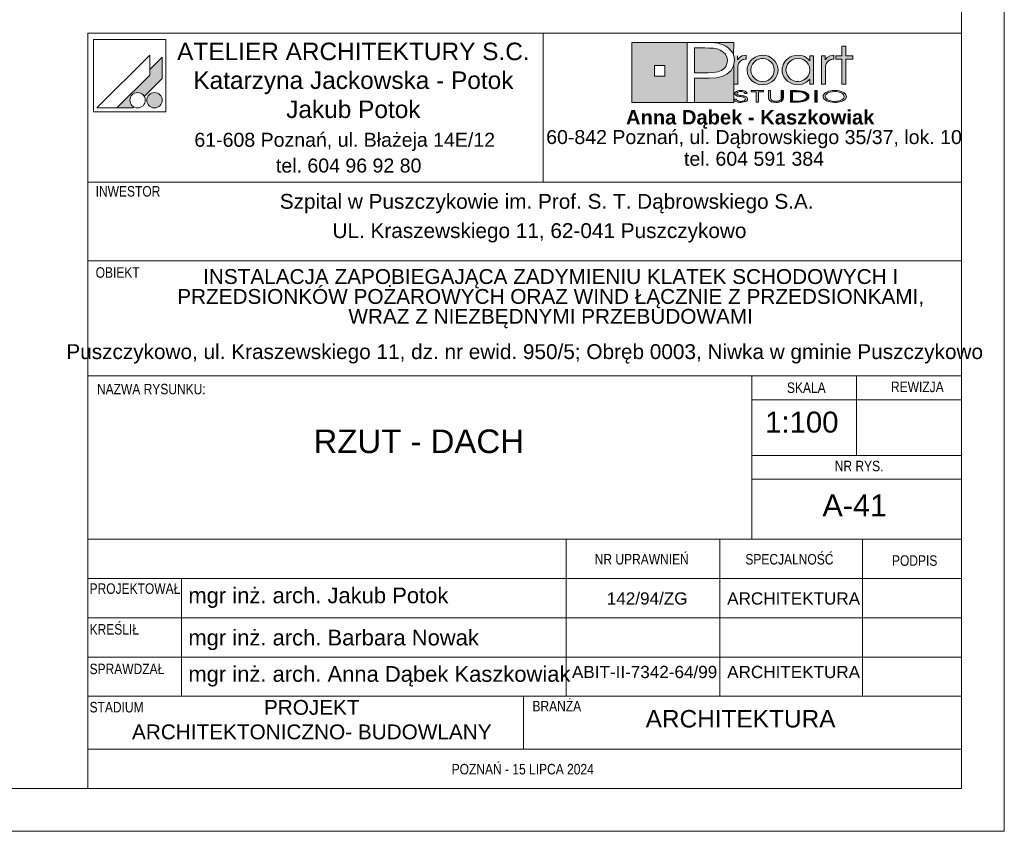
# Paper-space layout 'A-41 RZUT - DACH' of a CAD drawing. Header units: millimetres. Extents: x 0 to 594, y 0 to 450.
# Tile 10 of 15: x 481 to 594, y 0 to 93. Entities that reach past the tile are written whole.
import ezdxf

# ---------------------------------------------------------------- set-up
doc = ezdxf.new("R2010")
doc.units = ezdxf.units.MM
doc.header["$MEASUREMENT"] = 0
for name, color, linetype, lineweight, true_color in [('0_Nr_pióra__249', 7, 'Continuous', 5, 0x191919), ('A_Arkusz_Nr_pióra__19', 7, 'Continuous', 5, 0x191919), ('A_Arkusz_Nr_pióra__255', 7, 'Continuous', 15, 0x242424)]:
    doc.layers.add(name, color=color, linetype=linetype, lineweight=lineweight, true_color=true_color)
doc.styles.add('STYL_AUTOMATYCZNY_1', font='arial.ttf')
doc.styles.add('STYL_AUTOMATYCZNY_2', font='ARIALN.TTF')
doc.styles.add('STYL_AUTOMATYCZNY_3', font='arial.ttf')

psp = doc.layouts.new('A-41 RZUT - DACH')

# ---------------------------------------------------------------- hatches: boundary and pattern name
at = {"layer": 'A_Arkusz_Nr_pióra__19', "linetype": 'Continuous', "lineweight": 0, "true_color": 0x131313}
h = psp.add_hatch(color=250, dxfattribs=at)
h.paths.add_polyline_path([(551.36, 90.34), (557.71, 90.34), (557.71, 83.46), (551.36, 83.46)])
h.paths.add_polyline_path([(553.96, 87.69), (555.15, 87.69), (555.15, 86.49), (553.96, 86.49)], flags=0)
for points in [[(563.03, 90.34), (563.02, 88.83), (562.99, 88.95), (562.83, 89.25), (562.63, 89.52), (562.39, 89.75), (562.11, 89.94), (561.83, 90.07), (561.54, 90.17), (561.23, 90.25), (560.87, 90.3), (560.07, 90.33), (560.02, 90.34)], [(560.17, 89.71), (559.71, 89.72), (558.53, 89.72), (558.53, 86.86), (560.06, 86.86), (560.69, 86.89), (561.19, 86.98), (561.59, 87.13), (561.79, 87.26), (561.96, 87.42), (562.11, 87.61), (562.21, 87.83), (562.28, 88.05), (562.3, 88.28), (562.24, 88.67), (562.07, 89), (561.78, 89.3), (561.48, 89.48), (561.12, 89.62), (560.71, 89.69), (560.5, 89.71)], [(558.53, 83.46), (563.03, 83.46), (563.03, 87.7), (562.73, 87.14), (562.24, 86.71), (561.69, 86.45), (561.02, 86.29), (560.24, 86.24), (558.53, 86.24)]]:
    psp.add_hatch(color=250, dxfattribs=at).paths.add_polyline_path(points)
at = {"layer": 'A_Arkusz_Nr_pióra__19', "linetype": 'Continuous', "lineweight": 5, "true_color": 0x191919}
for points in [[(575.85, 85.58), (575.41, 85.58), (575.41, 88.44), (574.7, 88.44), (574.7, 88.81), (575.41, 88.81), (575.41, 89.94), (575.85, 89.94), (575.85, 88.81), (576.66, 88.81), (576.66, 88.44), (575.85, 88.44)], [(497.6, 88.67), (496.2, 87.26), (496.2, 86.61), (492.43, 82.85), (494.24, 82.85), (494.35, 82.96), (494.22, 83.05), (494.11, 83.16), (494.02, 83.29), (493.96, 83.43), (493.92, 83.58), (493.91, 83.73), (493.92, 83.88), (493.96, 84.03), (494.02, 84.17), (494.11, 84.3), (494.22, 84.4), (494.35, 84.49), (494.49, 84.56), (494.64, 84.6), (494.79, 84.61), (494.94, 84.6), (495.09, 84.56), (495.23, 84.49), (495.36, 84.4), (495.46, 84.3), (495.56, 84.16), (497.6, 86.21), (497.6, 86.51)], [(497.6, 86.21), (497.6, 88.67), (496.2, 87.26), (496.2, 86.61), (492.43, 82.85), (494.24, 82.85), (494.35, 82.96, -1.314777), (495.56, 84.16)], [(563.46, 88.83), (563.02, 88.83), (563.02, 85.58), (563.48, 85.58), (563.49, 87.54, -0.145311), (563.61, 87.99, -0.140329), (564.1, 88.38), (564.45, 88.45), (564.45, 88.88), (564.01, 88.81), (563.68, 88.63), (563.46, 88.34)], [(564.56, 87.22), (564.58, 87.43), (564.63, 87.65), (564.71, 87.86), (564.82, 88.06), (564.95, 88.25), (565.11, 88.41), (565.48, 88.67), (565.88, 88.83), (566.33, 88.89), (566.35, 88.89), (566.33, 88.52), (566.17, 88.5), (566, 88.47), (565.83, 88.41), (565.67, 88.34), (565.53, 88.24), (565.39, 88.13), (565.17, 87.86), (565.04, 87.55), (565, 87.2), (565.04, 86.84), (565.18, 86.52), (565.4, 86.24), (565.68, 86.04), (565.99, 85.91), (566.17, 85.89), (566.15, 85.52), (565.88, 85.55), (565.47, 85.71), (565.11, 85.97), (564.8, 86.33), (564.62, 86.75)], [(566.33, 88.52), (566.68, 88.47), (567, 88.33), (567.29, 88.11), (567.5, 87.85), (567.62, 87.55), (567.67, 87.21), (567.64, 86.96), (568.05, 86.8), (568.07, 86.87), (568.1, 87.2), (568.08, 87.43), (568.03, 87.67), (567.93, 87.91), (567.77, 88.17), (567.56, 88.4), (567.3, 88.6), (567, 88.76), (566.68, 88.85), (566.35, 88.89)], [(574.14, 88.38), (574.05, 88.34), (573.97, 88.29), (573.87, 88.23), (573.76, 88.12), (573.67, 88.01), (573.6, 87.9), (573.56, 87.78), (573.53, 87.63), (573.52, 87.46), (573.52, 85.58), (573.07, 85.58), (573.07, 88.81), (573.5, 88.81), (573.5, 88.34), (573.72, 88.63), (574.05, 88.81), (574.49, 88.88), (574.49, 88.45), (574.36, 88.43), (574.24, 88.41)], [(566.86, 85.58), (566.6, 85.52), (566.33, 85.5), (566.15, 85.52), (566.17, 85.89), (566.34, 85.87), (566.69, 85.91), (567, 86.04), (567.28, 86.26), (567.5, 86.53), (567.62, 86.85), (567.64, 86.96), (568.05, 86.8), (567.97, 86.56), (567.8, 86.26), (567.61, 86.03), (567.38, 85.84), (567.12, 85.68)], [(496.36, 84.53), (497.02, 82.9, -0.39153), (495.92, 83.36, -0.418968)], [(496.36, 84.53), (497.02, 82.9, 0.455663), (497.49, 84.15, 0.390402)], [(564.29, 84.49), (564.55, 84.49), (564.53, 84.59), (564.47, 84.67), (564.35, 84.75), (564.21, 84.81), (564.04, 84.84), (563.85, 84.85), (563.66, 84.84), (563.49, 84.8), (563.34, 84.74), (563.23, 84.67), (563.16, 84.59), (563.14, 84.5), (563.16, 84.4), (563.22, 84.33), (563.32, 84.26), (563.4, 84.22), (563.47, 84.2), (563.53, 84.19), (563.65, 84.16), (563.76, 84.15), (563.88, 84.13), (563.99, 84.11), (564.07, 84.09), (564.15, 84.07), (564.16, 84.22), (564.04, 84.24), (563.88, 84.26), (563.69, 84.3), (563.6, 84.32), (563.52, 84.35), (563.45, 84.39), (563.41, 84.44), (563.4, 84.5), (563.42, 84.57), (563.46, 84.62), (563.54, 84.67), (563.62, 84.7), (563.72, 84.73), (563.81, 84.73), (563.9, 84.73), (563.99, 84.72), (564.07, 84.7), (564.15, 84.67), (564.22, 84.62), (564.27, 84.56)], [(565.85, 83.5), (565.6, 83.5), (565.6, 84.71), (565.02, 84.71), (565.02, 84.83), (566.43, 84.83), (566.43, 84.71), (565.85, 84.71)], [(568.45, 83.6), (568.36, 83.56), (568.25, 83.52), (568.12, 83.5), (567.99, 83.48), (567.86, 83.48), (567.67, 83.49), (567.5, 83.52), (567.34, 83.56), (567.15, 83.67), (567.03, 83.82), (567, 84), (567, 84.83), (567.25, 84.83), (567.25, 84), (567.26, 83.9), (567.31, 83.81), (567.37, 83.74, 0.154269), (567.86, 83.61, 0.149724), (568.34, 83.73), (568.41, 83.81)], [(568.41, 83.81), (568.45, 83.9), (568.46, 84), (568.46, 84.83), (568.72, 84.83), (568.72, 84), (568.7, 83.86), (568.63, 83.74), (568.53, 83.65), (568.45, 83.6)], [(569.76, 83.62), (570.04, 83.62), (570.04, 83.5), (569.51, 83.5), (569.51, 84.83), (570.04, 84.83), (570.04, 84.71), (569.76, 84.71)], [(570.23, 84.83), (570.55, 84.82), (570.75, 84.79), (570.75, 84.66), (570.59, 84.68), (570.38, 84.7), (570.13, 84.71), (570.04, 84.71), (570.04, 84.83)], [(571.07, 84.72), (571.23, 84.65), (571.36, 84.58), (571.48, 84.49), (571.57, 84.38), (571.62, 84.27), (571.64, 84.16), (571.61, 84.02), (571.53, 83.89), (571.39, 83.77), (571.25, 83.68), (571.09, 83.62), (570.92, 83.57), (570.74, 83.53), (570.74, 83.67), (570.88, 83.7), (571.07, 83.77), (571.22, 83.87), (571.31, 83.96), (571.37, 84.06), (571.39, 84.17), (571.37, 84.28), (571.3, 84.38), (571.21, 84.47), (571.08, 84.55), (570.93, 84.61), (570.75, 84.66), (570.75, 84.79), (570.83, 84.78)], [(572.57, 83.5), (572.32, 83.5), (572.32, 84.83), (572.57, 84.83)], [(563.33, 83.87), (563.06, 83.87), (563.08, 83.79), (563.13, 83.71), (563.2, 83.64), (563.28, 83.59), (563.36, 83.56), (563.43, 83.54), (563.48, 83.52), (563.61, 83.49), (563.74, 83.48), (563.82, 83.49), (563.9, 83.48), (564.05, 83.49), (564.24, 83.53), (564.41, 83.6), (564.52, 83.68), (564.59, 83.77), (564.62, 83.87), (564.61, 83.92), (564.58, 83.98), (564.55, 84.03), (564.49, 84.08), (564.44, 84.12), (564.35, 84.16), (564.3, 84.18), (564.2, 84.21), (564.16, 84.22), (564.15, 84.07), (564.19, 84.05), (564.29, 84), (564.34, 83.93), (564.36, 83.86), (564.35, 83.8), (564.31, 83.74), (564.23, 83.68), (564.17, 83.65), (564.11, 83.64), (564.02, 83.61), (563.94, 83.6), (563.87, 83.6), (563.8, 83.6), (563.71, 83.61), (563.63, 83.62), (563.56, 83.64), (563.49, 83.67), (563.45, 83.7), (563.39, 83.74), (563.35, 83.8)], [(570.74, 83.53), (570.72, 83.53), (570.5, 83.51), (570.25, 83.5), (570.04, 83.5), (570.04, 83.62), (570.13, 83.62), (570.28, 83.62), (570.45, 83.63), (570.53, 83.63), (570.66, 83.65), (570.74, 83.67)]]:
    psp.add_hatch(color=250, dxfattribs=at).paths.add_polyline_path(points)
h = psp.add_hatch(color=250, dxfattribs=at)
h.paths.add_polyline_path([(571.73, 86.15), (571.36, 85.79), (570.91, 85.57), (570.39, 85.5), (570.06, 85.53), (569.75, 85.61), (569.44, 85.75), (569.18, 85.92), (568.96, 86.14), (568.78, 86.41), (568.66, 86.67), (568.59, 86.93), (568.57, 87.2), (568.58, 87.41), (568.63, 87.61), (568.7, 87.82), (568.79, 88.02), (568.91, 88.19), (569.05, 88.36), (569.24, 88.52), (569.44, 88.65), (569.67, 88.76), (569.91, 88.83), (570.15, 88.87), (570.4, 88.89), (570.67, 88.87), (570.92, 88.81), (571.15, 88.72), (571.37, 88.59), (571.56, 88.43), (571.73, 88.24), (571.73, 88.51), (571.73, 88.81), (572.17, 88.81), (572.17, 87.53), (572.17, 85.58), (571.73, 85.58), (571.73, 85.83)])
h.paths.add_polyline_path([(569.81, 88.38, 0.471077), (569.22, 86.5, 0.494724), (571.4, 86.34, 0.387258), (571.36, 88.1, 0.314042)], flags=0)
h = psp.add_hatch(color=250, dxfattribs=at)
h.paths.add_polyline_path([(574.59, 84.85, 0.130991), (573.56, 84.6, 0.250658), (573.25, 84.17, 0.250617), (573.5, 83.77, 0.141351), (574.59, 83.48, 0.117723), (575.58, 83.7, 0.245905), (575.93, 84.16, 0.237366), (575.68, 84.56, 0.143887)])
h.paths.add_polyline_path([(574.59, 84.73, 0.128597), (573.81, 84.56), (573.72, 84.5), (573.65, 84.45), (573.58, 84.37), (573.54, 84.31), (573.51, 84.24), (573.5, 84.17), (573.53, 84.03), (573.62, 83.91), (573.78, 83.79, 0.126974), (574.59, 83.6, 0.113214), (575.35, 83.76), (575.49, 83.86), (575.58, 83.93), (575.63, 84.01), (575.66, 84.08), (575.67, 84.16), (575.65, 84.26), (575.6, 84.36), (575.52, 84.45), (575.39, 84.55, 0.11716)], flags=0)

# ---------------------------------------------------------------- linework, layer by layer
at = {"layer": '0_Nr_pióra__249', "color": 250, "linetype": 'Continuous', "lineweight": 5, "true_color": 0x191919}
for p, q in [((489.75, 90.68), (489.75, 82.41)), ((498.01, 90.68), (489.75, 90.68)), ((498.01, 90.68), (498.01, 82.41)), ((551.36, 90.34), (563.03, 90.34)), ((551.36, 83.46), (551.36, 90.34)), ((557.71, 83.46), (557.71, 90.34)), ((557.71, 90.34), (559.99, 90.34)), ((559.99, 90.34), (560.46, 90.33)), ((560.46, 90.33), (560.87, 90.3)), ((560.87, 90.3), (561.23, 90.25)), ((561.23, 90.25), (561.54, 90.17)), ((561.54, 90.17), (561.83, 90.07)), ((563.03, 90.34), (563.02, 88.81)), ((558.53, 89.72), (558.53, 86.86)), ((559.71, 89.72), (558.53, 89.72)), ((560.17, 89.71), (559.71, 89.72)), ((560.5, 89.71), (560.17, 89.71)), ((560.71, 89.69), (560.5, 89.71)), ((561.12, 89.62), (560.71, 89.69)), ((561.48, 89.48), (561.12, 89.62)), ((561.79, 89.29), (561.48, 89.48)), ((562.07, 89), (561.79, 89.29)), ((561.83, 90.07), (562.11, 89.94)), ((562.11, 89.94), (562.39, 89.75)), ((562.39, 89.75), (562.63, 89.52)), ((562.63, 89.52), (562.83, 89.25)), ((562.83, 89.25), (562.99, 88.95)), ((575.41, 88.81), (575.41, 89.94)), ((575.41, 89.94), (575.85, 89.94)), ((575.85, 89.94), (575.85, 88.81)), ((496.2, 88.91), (490.13, 82.85)), ((496.2, 88.91), (496.2, 86.61)), ((497.6, 88.67), (496.2, 87.26)), ((497.6, 88.67), (497.6, 86.51)), ((562.24, 88.67), (562.07, 89)), ((562.21, 87.83), (562.28, 88.05)), ((562.3, 88.28), (562.24, 88.67)), ((562.28, 88.05), (562.3, 88.28)), ((562.99, 88.95), (563.08, 88.62)), ((563.12, 88.27), (563.02, 87.66)), ((563.08, 88.62), (563.12, 88.27)), ((563.46, 88.81), (563.46, 88.34)), ((563.46, 88.34), (563.68, 88.63)), ((563.63, 88.01), (563.56, 87.9)), ((563.72, 88.12), (563.63, 88.01)), ((563.68, 88.63), (564.01, 88.81)), ((563.83, 88.23), (563.72, 88.12)), ((563.92, 88.29), (563.83, 88.23)), ((564.01, 88.34), (563.92, 88.29)), ((564.01, 88.81), (564.45, 88.88)), ((564.1, 88.38), (564.01, 88.34)), ((564.2, 88.41), (564.1, 88.38)), ((564.32, 88.43), (564.2, 88.41)), ((564.45, 88.45), (564.32, 88.43)), ((564.45, 88.88), (564.45, 88.45)), ((564.71, 87.86), (564.82, 88.06)), ((564.82, 88.06), (564.95, 88.25)), ((564.95, 88.25), (565.11, 88.41)), ((565.11, 88.41), (565.48, 88.67)), ((565.39, 88.13), (565.17, 87.86)), ((565.53, 88.24), (565.39, 88.13)), ((565.48, 88.67), (565.88, 88.83)), ((565.67, 88.34), (565.53, 88.24)), ((565.83, 88.41), (565.67, 88.34)), ((566, 88.47), (565.83, 88.41)), ((565.88, 88.83), (566.33, 88.89)), ((566.17, 88.5), (566, 88.47)), ((566.34, 88.52), (566.17, 88.5)), ((566.33, 88.89), (566.67, 88.86)), ((566.68, 88.47), (566.34, 88.52)), ((566.67, 88.86), (567, 88.76)), ((567, 88.33), (566.68, 88.47)), ((567, 88.76), (567.3, 88.6)), ((567.29, 88.11), (567, 88.33)), ((567.5, 87.85), (567.29, 88.11)), ((567.3, 88.6), (567.56, 88.4)), ((567.56, 88.4), (567.77, 88.17)), ((567.77, 88.17), (567.94, 87.9)), ((568.7, 87.82), (568.79, 88.02)), ((568.79, 88.02), (568.91, 88.19)), ((568.91, 88.19), (569.05, 88.36)), ((569.05, 88.36), (569.24, 88.52)), ((569.41, 88.12), (569.19, 87.85)), ((569.24, 88.52), (569.44, 88.65)), ((569.71, 88.34), (569.41, 88.12)), ((569.44, 88.65), (569.67, 88.76)), ((569.67, 88.76), (569.91, 88.83)), ((570.03, 88.47), (569.71, 88.34)), ((569.91, 88.83), (570.15, 88.87)), ((570.39, 88.52), (570.03, 88.47)), ((570.15, 88.87), (570.4, 88.89)), ((570.75, 88.47), (570.39, 88.52)), ((570.4, 88.89), (570.67, 88.87)), ((570.67, 88.87), (570.92, 88.81)), ((571.06, 88.34), (570.75, 88.47)), ((570.92, 88.81), (571.15, 88.72)), ((571.34, 88.12), (571.06, 88.34)), ((571.15, 88.72), (571.37, 88.59)), ((571.56, 87.85), (571.34, 88.12)), ((571.37, 88.59), (571.56, 88.43)), ((571.56, 88.43), (571.73, 88.24)), ((571.73, 88.24), (571.73, 88.81)), ((571.73, 88.81), (572.17, 88.81)), ((572.17, 88.81), (572.17, 85.58)), ((573.07, 85.58), (573.07, 88.81)), ((573.07, 88.81), (573.5, 88.81)), ((573.5, 88.81), (573.5, 88.34)), ((573.5, 88.34), (573.72, 88.63)), ((573.67, 88.01), (573.6, 87.9)), ((573.76, 88.12), (573.67, 88.01)), ((573.72, 88.63), (574.05, 88.81)), ((573.87, 88.23), (573.76, 88.12)), ((573.97, 88.29), (573.87, 88.23)), ((574.05, 88.34), (573.97, 88.29)), ((574.05, 88.81), (574.49, 88.88)), ((574.14, 88.38), (574.05, 88.34)), ((574.24, 88.41), (574.14, 88.38)), ((574.36, 88.43), (574.24, 88.41)), ((574.49, 88.45), (574.36, 88.43)), ((574.49, 88.88), (574.49, 88.45)), ((574.7, 88.44), (574.7, 88.81)), ((574.7, 88.81), (575.41, 88.81)), ((575.41, 88.44), (574.7, 88.44)), ((575.41, 85.58), (575.41, 88.44)), ((575.85, 88.81), (576.66, 88.81)), ((576.66, 88.44), (575.85, 88.44)), ((575.85, 88.44), (575.85, 85.58)), ((576.66, 88.81), (576.66, 88.44)), ((553.96, 87.69), (555.15, 87.69)), ((553.96, 87.69), (555.15, 87.69)), ((553.96, 86.49), (553.96, 87.69)), ((555.15, 87.69), (555.15, 86.49)), ((555.15, 87.69), (555.15, 86.49)), ((558.53, 86.86), (560.06, 86.86)), ((560.06, 86.86), (560.69, 86.89)), ((560.69, 86.89), (561.19, 86.98)), ((561.19, 86.98), (561.59, 87.13)), ((561.59, 87.13), (561.79, 87.26)), ((561.79, 87.26), (561.96, 87.42)), ((561.96, 87.42), (562.11, 87.61)), ((562.11, 87.61), (562.21, 87.83)), ((562.73, 87.14), (562.24, 86.71)), ((563.02, 87.66), (562.73, 87.14)), ((563.03, 87.67), (563.03, 83.46)), ((563.49, 87.63), (563.48, 87.46)), ((563.48, 87.46), (563.48, 85.58)), ((563.52, 87.78), (563.49, 87.63)), ((563.56, 87.9), (563.52, 87.78)), ((564.56, 87.22), (564.58, 87.43)), ((564.62, 86.75), (564.56, 87.22)), ((564.58, 87.43), (564.63, 87.65)), ((564.63, 87.65), (564.71, 87.86)), ((565.04, 87.55), (565, 87.2)), ((565, 87.2), (565.04, 86.84)), ((565.17, 87.86), (565.04, 87.55)), ((565.04, 86.84), (565.18, 86.52)), ((567.62, 87.55), (567.5, 87.85)), ((567.5, 86.53), (567.62, 86.85)), ((567.67, 87.21), (567.62, 87.55)), ((567.62, 86.85), (567.67, 87.21)), ((567.94, 87.9), (568.03, 87.67)), ((568.07, 86.87), (567.97, 86.56)), ((568.03, 87.67), (568.08, 87.43)), ((568.1, 87.2), (568.07, 86.87)), ((568.08, 87.43), (568.1, 87.2)), ((568.57, 87.2), (568.58, 87.41)), ((568.59, 86.93), (568.57, 87.2)), ((568.58, 87.41), (568.63, 87.61)), ((568.66, 86.67), (568.59, 86.93)), ((568.63, 87.61), (568.7, 87.82)), ((569.05, 87.55), (569.01, 87.22)), ((569.01, 87.22), (569.05, 86.87)), ((569.19, 87.85), (569.05, 87.55)), ((569.05, 86.87), (569.18, 86.55)), ((571.69, 87.54), (571.56, 87.85)), ((571.56, 86.54), (571.69, 86.85)), ((571.73, 87.19), (571.69, 87.54)), ((571.69, 86.85), (571.73, 87.19)), ((573.53, 87.63), (573.52, 87.46)), ((573.52, 87.46), (573.52, 85.58)), ((573.56, 87.78), (573.53, 87.63)), ((573.6, 87.9), (573.56, 87.78)), ((496.2, 86.61), (492.43, 82.85)), ((497.6, 86.21), (495.56, 84.16)), ((497.6, 86.51), (497.6, 86.21)), ((555.15, 86.49), (553.96, 86.49)), ((558.53, 86.24), (558.53, 83.46)), ((560.19, 86.24), (558.53, 86.24)), ((561, 86.29), (560.19, 86.24)), ((561.69, 86.45), (561, 86.29)), ((562.24, 86.71), (561.69, 86.45)), ((564.8, 86.33), (564.62, 86.75)), ((565.11, 85.97), (564.8, 86.33)), ((565.47, 85.71), (565.11, 85.97)), ((565.18, 86.52), (565.4, 86.24)), ((565.4, 86.24), (565.68, 86.04)), ((565.88, 85.55), (565.47, 85.71)), ((565.68, 86.04), (565.99, 85.91)), ((565.99, 85.91), (566.34, 85.87)), ((566.34, 85.87), (566.69, 85.91)), ((566.69, 85.91), (567, 86.04)), ((567.12, 85.68), (566.86, 85.58)), ((567, 86.04), (567.28, 86.26)), ((567.38, 85.84), (567.12, 85.68)), ((567.28, 86.26), (567.5, 86.53)), ((567.61, 86.03), (567.38, 85.84)), ((567.8, 86.26), (567.61, 86.03)), ((567.97, 86.56), (567.8, 86.26)), ((568.78, 86.41), (568.66, 86.67)), ((568.96, 86.14), (568.78, 86.41)), ((569.18, 85.92), (568.96, 86.14)), ((569.18, 86.55), (569.4, 86.28)), ((569.44, 85.75), (569.18, 85.92)), ((569.4, 86.28), (569.53, 86.16)), ((569.75, 85.61), (569.44, 85.75)), ((569.53, 86.16), (569.68, 86.06)), ((569.68, 86.06), (569.85, 85.98)), ((569.85, 85.98), (570.03, 85.92)), ((570.03, 85.92), (570.21, 85.88)), ((570.21, 85.88), (570.39, 85.87)), ((570.39, 85.87), (570.74, 85.91)), ((570.74, 85.91), (571.06, 86.05)), ((571.36, 85.79), (570.91, 85.57)), ((571.06, 86.05), (571.34, 86.26)), ((571.34, 86.26), (571.56, 86.54)), ((571.73, 86.15), (571.36, 85.79)), ((571.73, 85.58), (571.73, 86.15)), ((563.48, 85.58), (563.02, 85.58)), ((563.14, 84.5), (563.16, 84.59)), ((563.16, 84.59), (563.23, 84.67)), ((563.23, 84.67), (563.34, 84.74)), ((563.34, 84.74), (563.49, 84.8)), ((563.41, 84.56), (563.4, 84.5)), ((563.46, 84.62), (563.41, 84.56)), ((563.54, 84.67), (563.46, 84.62)), ((563.49, 84.8), (563.66, 84.84)), ((563.62, 84.7), (563.54, 84.67)), ((563.72, 84.73), (563.62, 84.7)), ((563.66, 84.84), (563.85, 84.85)), ((563.83, 84.73), (563.72, 84.73)), ((563.95, 84.72), (563.83, 84.73)), ((563.85, 84.85), (564.04, 84.84)), ((564.06, 84.7), (563.95, 84.72)), ((564.04, 84.84), (564.21, 84.81)), ((564.15, 84.67), (564.06, 84.7)), ((564.22, 84.62), (564.15, 84.67)), ((564.21, 84.81), (564.35, 84.75)), ((564.27, 84.56), (564.22, 84.62)), ((564.29, 84.49), (564.27, 84.56)), ((564.35, 84.75), (564.47, 84.67)), ((564.47, 84.67), (564.53, 84.59)), ((564.53, 84.59), (564.55, 84.49)), ((565.02, 84.71), (565.02, 84.83)), ((565.02, 84.83), (566.43, 84.83)), ((565.6, 84.71), (565.02, 84.71)), ((565.6, 83.5), (565.6, 84.71)), ((566.43, 84.71), (565.85, 84.71)), ((565.85, 84.71), (565.85, 83.5)), ((566.33, 85.5), (565.88, 85.55)), ((566.6, 85.52), (566.33, 85.5)), ((566.43, 84.83), (566.43, 84.71)), ((566.86, 85.58), (566.6, 85.52)), ((567, 84.83), (567.25, 84.83)), ((567, 84), (567, 84.83)), ((567.25, 84.83), (567.25, 84)), ((568.46, 84), (568.46, 84.83)), ((568.46, 84.83), (568.72, 84.83)), ((568.72, 84.83), (568.72, 84)), ((569.51, 83.5), (569.51, 84.83)), ((569.51, 84.83), (570.04, 84.83)), ((569.51, 83.5), (569.51, 84.83)), ((569.51, 84.83), (570.23, 84.83)), ((570.06, 85.53), (569.75, 85.61)), ((570.04, 84.71), (569.76, 84.71)), ((569.76, 84.71), (569.76, 83.62)), ((570.13, 84.71), (569.76, 84.71)), ((569.76, 84.71), (569.76, 83.62)), ((570.04, 84.83), (570.04, 84.71)), ((570.39, 85.5), (570.06, 85.53)), ((570.38, 84.7), (570.13, 84.71)), ((570.23, 84.83), (570.55, 84.82)), ((570.59, 84.68), (570.38, 84.7)), ((570.91, 85.57), (570.39, 85.5)), ((570.55, 84.82), (570.83, 84.78)), ((570.77, 84.65), (570.59, 84.68)), ((570.93, 84.61), (570.77, 84.65)), ((570.83, 84.78), (571.07, 84.72)), ((571.07, 84.55), (570.93, 84.61)), ((571.07, 84.72), (571.23, 84.65)), ((571.2, 84.48), (571.07, 84.55)), ((571.23, 84.65), (571.36, 84.58)), ((571.36, 84.58), (571.48, 84.49)), ((572.17, 85.58), (571.73, 85.58)), ((572.32, 83.5), (572.32, 84.83)), ((572.32, 84.83), (572.57, 84.83)), ((572.32, 83.5), (572.32, 84.83)), ((572.32, 84.83), (572.57, 84.83)), ((572.57, 84.83), (572.57, 83.5)), ((572.57, 84.83), (572.57, 83.5)), ((573.52, 85.58), (573.07, 85.58)), ((573.42, 84.5), (573.56, 84.6)), ((573.56, 84.6), (573.73, 84.69)), ((573.81, 84.56), (573.72, 84.5)), ((573.73, 84.69), (573.93, 84.76)), ((574.04, 84.66), (573.81, 84.56)), ((573.93, 84.76), (574.14, 84.81)), ((574.3, 84.71), (574.04, 84.66)), ((574.14, 84.81), (574.35, 84.84)), ((574.59, 84.73), (574.3, 84.71)), ((574.35, 84.84), (574.59, 84.85)), ((574.59, 84.85), (574.85, 84.84)), ((574.76, 84.72), (574.59, 84.73)), ((574.93, 84.7), (574.76, 84.72)), ((574.85, 84.84), (575.1, 84.8)), ((575.09, 84.67), (574.93, 84.7)), ((575.26, 84.61), (575.09, 84.67)), ((575.1, 84.8), (575.34, 84.73)), ((575.4, 84.54), (575.26, 84.61)), ((575.34, 84.73), (575.53, 84.65)), ((575.52, 84.45), (575.4, 84.54)), ((575.85, 85.58), (575.41, 85.58)), ((575.53, 84.65), (575.68, 84.56)), ((575.68, 84.56), (575.8, 84.45)), ((563.03, 83.46), (551.36, 83.46)), ((558.53, 83.46), (557.71, 83.46)), ((563.08, 83.79), (563.06, 83.87)), ((563.06, 83.87), (563.33, 83.87)), ((563.13, 83.71), (563.08, 83.79)), ((563.2, 83.64), (563.13, 83.71)), ((563.16, 84.4), (563.14, 84.5)), ((563.22, 84.33), (563.16, 84.4)), ((563.28, 83.59), (563.2, 83.64)), ((563.32, 84.26), (563.22, 84.33)), ((563.37, 83.55), (563.28, 83.59)), ((563.37, 84.23), (563.32, 84.26)), ((563.33, 83.87), (563.35, 83.8)), ((563.35, 83.8), (563.39, 83.74)), ((563.43, 84.21), (563.37, 84.23)), ((563.48, 83.52), (563.37, 83.55)), ((563.39, 83.74), (563.45, 83.7)), ((563.4, 84.5), (563.41, 84.44)), ((563.41, 84.44), (563.45, 84.39)), ((563.5, 84.19), (563.43, 84.21)), ((563.45, 84.39), (563.52, 84.35)), ((563.45, 83.7), (563.5, 83.67)), ((563.59, 83.5), (563.48, 83.52)), ((563.58, 84.18), (563.5, 84.19)), ((563.5, 83.67), (563.56, 83.64)), ((563.52, 84.35), (563.6, 84.32)), ((563.56, 83.64), (563.63, 83.62)), ((563.68, 84.16), (563.58, 84.18)), ((563.72, 83.48), (563.59, 83.5)), ((563.6, 84.32), (563.73, 84.29)), ((563.63, 83.62), (563.7, 83.61)), ((563.8, 84.14), (563.68, 84.16)), ((563.7, 83.61), (563.77, 83.6)), ((563.84, 83.48), (563.72, 83.48)), ((563.73, 84.29), (563.89, 84.26)), ((563.77, 83.6), (563.85, 83.6)), ((563.96, 84.12), (563.8, 84.14)), ((564.05, 83.49), (563.84, 83.48)), ((563.85, 83.6), (563.92, 83.6)), ((563.89, 84.26), (564.03, 84.24)), ((563.92, 83.6), (563.98, 83.61)), ((564.09, 84.09), (563.96, 84.12)), ((563.98, 83.61), (564.05, 83.62)), ((564.03, 84.24), (564.13, 84.22)), ((564.05, 83.62), (564.12, 83.64)), ((564.24, 83.53), (564.05, 83.49)), ((564.19, 84.05), (564.09, 84.09)), ((564.12, 83.64), (564.18, 83.66)), ((564.13, 84.22), (564.2, 84.21)), ((564.18, 83.66), (564.23, 83.68)), ((564.29, 84), (564.19, 84.05)), ((564.2, 84.21), (564.25, 84.2)), ((564.23, 83.68), (564.3, 83.74)), ((564.41, 83.6), (564.24, 83.53)), ((564.25, 84.2), (564.31, 84.18)), ((564.55, 84.49), (564.29, 84.49)), ((564.34, 83.93), (564.29, 84)), ((564.3, 83.74), (564.35, 83.8)), ((564.31, 84.18), (564.36, 84.16)), ((564.36, 83.86), (564.34, 83.93)), ((564.35, 83.8), (564.36, 83.86)), ((564.36, 84.16), (564.44, 84.12)), ((564.52, 83.68), (564.41, 83.6)), ((564.44, 84.12), (564.5, 84.08)), ((564.5, 84.08), (564.55, 84.03)), ((564.59, 83.77), (564.52, 83.68)), ((564.55, 84.03), (564.59, 83.98)), ((564.59, 83.98), (564.61, 83.92)), ((564.62, 83.87), (564.59, 83.77)), ((564.61, 83.92), (564.62, 83.87)), ((565.85, 83.5), (565.6, 83.5)), ((567.03, 83.82), (567, 84)), ((567.15, 83.67), (567.03, 83.82)), ((567.34, 83.56), (567.15, 83.67)), ((567.25, 84), (567.26, 83.9)), ((567.26, 83.9), (567.31, 83.81)), ((567.31, 83.81), (567.38, 83.73)), ((567.5, 83.52), (567.34, 83.56)), ((567.38, 83.73), (567.43, 83.7)), ((567.43, 83.7), (567.5, 83.67)), ((567.5, 83.67), (567.58, 83.64)), ((567.67, 83.49), (567.5, 83.52)), ((567.58, 83.64), (567.67, 83.62)), ((567.67, 83.62), (567.76, 83.61)), ((567.86, 83.48), (567.67, 83.49)), ((567.76, 83.61), (567.86, 83.61)), ((567.86, 83.61), (567.95, 83.61)), ((567.99, 83.48), (567.86, 83.48)), ((567.95, 83.61), (568.04, 83.62)), ((568.12, 83.5), (567.99, 83.48)), ((568.04, 83.62), (568.13, 83.64)), ((568.25, 83.52), (568.12, 83.5)), ((568.13, 83.64), (568.21, 83.67)), ((568.21, 83.67), (568.28, 83.7)), ((568.36, 83.56), (568.25, 83.52)), ((568.28, 83.7), (568.34, 83.73)), ((568.34, 83.73), (568.41, 83.81)), ((568.45, 83.6), (568.36, 83.56)), ((568.41, 83.81), (568.45, 83.9)), ((568.45, 83.9), (568.46, 84)), ((568.53, 83.65), (568.45, 83.6)), ((568.63, 83.74), (568.53, 83.65)), ((568.7, 83.86), (568.63, 83.74)), ((568.72, 84), (568.7, 83.86)), ((570.04, 83.5), (569.51, 83.5)), ((570.25, 83.5), (569.51, 83.5)), ((569.76, 83.62), (570.04, 83.62)), ((569.76, 83.62), (570.13, 83.62)), ((570.04, 83.62), (570.04, 83.5)), ((570.13, 83.62), (570.35, 83.62)), ((570.5, 83.51), (570.25, 83.5)), ((570.35, 83.62), (570.53, 83.63)), ((570.72, 83.53), (570.5, 83.51)), ((570.53, 83.63), (570.68, 83.65)), ((570.68, 83.65), (570.89, 83.7)), ((570.92, 83.57), (570.72, 83.53)), ((570.89, 83.7), (571.07, 83.77)), ((571.09, 83.62), (570.92, 83.57)), ((571.07, 83.77), (571.22, 83.87)), ((571.25, 83.68), (571.09, 83.62)), ((571.3, 84.38), (571.2, 84.48)), ((571.22, 83.87), (571.31, 83.96)), ((571.39, 83.77), (571.25, 83.68)), ((571.37, 84.28), (571.3, 84.38)), ((571.31, 83.96), (571.37, 84.06)), ((571.39, 84.17), (571.37, 84.28)), ((571.37, 84.06), (571.39, 84.17)), ((571.53, 83.89), (571.39, 83.77)), ((571.48, 84.49), (571.57, 84.38)), ((571.61, 84.02), (571.53, 83.89)), ((571.57, 84.38), (571.62, 84.27)), ((571.64, 84.16), (571.61, 84.02)), ((571.62, 84.27), (571.64, 84.16)), ((572.57, 83.5), (572.32, 83.5)), ((572.57, 83.5), (572.32, 83.5)), ((573.25, 84.17), (573.27, 84.28)), ((573.26, 84.07), (573.25, 84.17)), ((573.31, 83.97), (573.26, 84.07)), ((573.27, 84.28), (573.33, 84.39)), ((573.38, 83.87), (573.31, 83.97)), ((573.33, 84.39), (573.42, 84.5)), ((573.5, 83.77), (573.38, 83.87)), ((573.51, 84.24), (573.5, 84.17)), ((573.5, 84.17), (573.53, 84.03)), ((573.65, 83.67), (573.5, 83.77)), ((573.54, 84.31), (573.51, 84.24)), ((573.53, 84.03), (573.62, 83.91)), ((573.58, 84.37), (573.54, 84.31)), ((573.64, 84.44), (573.58, 84.37)), ((573.62, 83.91), (573.77, 83.79)), ((573.72, 84.5), (573.64, 84.44)), ((573.84, 83.6), (573.65, 83.67)), ((573.77, 83.79), (573.88, 83.74)), ((574.07, 83.53), (573.84, 83.6)), ((573.88, 83.74), (574, 83.69)), ((574, 83.69), (574.13, 83.65)), ((574.33, 83.49), (574.07, 83.53)), ((574.13, 83.65), (574.28, 83.62)), ((574.28, 83.62), (574.43, 83.6)), ((574.59, 83.48), (574.33, 83.49)), ((574.43, 83.6), (574.59, 83.6)), ((574.59, 83.6), (574.81, 83.61)), ((574.78, 83.48), (574.59, 83.48)), ((574.97, 83.51), (574.78, 83.48)), ((574.81, 83.61), (575.01, 83.64)), ((575.15, 83.54), (574.97, 83.51)), ((575.01, 83.64), (575.2, 83.7)), ((575.31, 83.59), (575.15, 83.54)), ((575.2, 83.7), (575.35, 83.76)), ((575.45, 83.64), (575.31, 83.59)), ((575.35, 83.76), (575.48, 83.84)), ((575.58, 83.7), (575.45, 83.64)), ((575.48, 83.84), (575.58, 83.93)), ((575.6, 84.36), (575.52, 84.45)), ((575.58, 83.93), (575.63, 84.01)), ((575.77, 83.84), (575.58, 83.7)), ((575.65, 84.26), (575.6, 84.36)), ((575.63, 84.01), (575.66, 84.08)), ((575.67, 84.16), (575.65, 84.26)), ((575.66, 84.08), (575.67, 84.16)), ((575.89, 84), (575.77, 83.84)), ((575.8, 84.45), (575.87, 84.36)), ((575.87, 84.36), (575.91, 84.26)), ((575.93, 84.16), (575.89, 84)), ((575.91, 84.26), (575.93, 84.16)), ((489.75, 82.41), (498.01, 82.41)), ((490.13, 82.85), (494.24, 82.85)), ((494.35, 82.96), (494.24, 82.85))]:
    psp.add_line(p, q, dxfattribs=at)
for centre, start, end in [((494.79, 83.73), 0, 180), ((496.72, 83.73), 0, 180), ((494.79, 83.73), 180, 0), ((496.72, 83.73), 180, 0)]:
    psp.add_arc(centre, 0.882, start, end, dxfattribs=at)
at = {"layer": 'A_Arkusz_Nr_pióra__255', "color": 250, "linetype": 'Continuous', "lineweight": 15, "true_color": 0x242424}
for p, q in [((589.1, 445.1), (589.1, 4.9)), ((489.1, 91.43), (589.1, 91.43)), ((489.1, 91.43), (489.1, 74.35)), ((541.22, 91.43), (541.22, 74.35)), ((489.1, 74.35), (589.1, 74.35)), ((489.1, 74.35), (489.1, 4.9)), ((589.1, 74.35), (489.1, 74.35)), ((489.1, 65.35), (589.1, 65.35)), ((489.1, 52.15), (589.1, 52.15)), ((565.1, 33.46), (565.1, 52.15)), ((577.1, 43.06), (577.1, 52.15)), ((565.1, 49.43), (589.1, 49.43)), ((565.1, 43.06), (589.1, 43.06)), ((565.1, 40.34), (589.1, 40.34)), ((489.1, 33.46), (589.1, 33.46)), ((543.85, 15.46), (543.85, 33.46)), ((561.43, 15.46), (561.43, 33.46)), ((577.75, 15.46), (577.75, 33.46)), ((489.1, 28.96), (589.1, 28.96)), ((499.8, 15.46), (499.8, 28.96)), ((489.1, 24.46), (589.1, 24.46)), ((489.1, 19.96), (589.1, 19.96)), ((499.8, 19.96), (589.1, 19.96)), ((489.1, 15.46), (588.96, 15.46)), ((503.1, 15.46), (589.1, 15.46)), ((538.96, 15.46), (538.96, 9.4)), ((489.1, 9.4), (589.1, 9.4)), ((489.1, 9.4), (589.1, 9.4)), ((589.1, 4.9), (29.9, 4.9))]:
    psp.add_line(p, q, dxfattribs=at)
at = {"layer": 'A_Arkusz_Nr_pióra__255', "color": 250, "linetype": 'Continuous', "lineweight": 15, "true_color": 0x242424, "flags": 128}
psp.add_lwpolyline([(0, 450), (594, 450), (594, 0), (0, 0)], close=True, dxfattribs=at)

# ---------------------------------------------------------------- texts
at = {"layer": 'A_Arkusz_Nr_pióra__19', "color": 250, "linetype": 'Continuous', "lineweight": 5, "true_color": 0x191919, "attachment_point": 5}
for s, insert, char_height, style in [('\\A1;{\\pqc;\\fArial|b0|i0|c238|p0;\\W1.000000;ATELIER ARCHITEKTURY S.C.}', (519.49, 89.31), 1.9999, 'STYL_AUTOMATYCZNY_1'), ('\\A1;{\\pqc;\\fArial|b0|i0|c238|p0;\\W1.000000;Katarzyna Jackowska - Potok}', (519.49, 85.72), 1.9999, 'STYL_AUTOMATYCZNY_1'), ('\\A1;{\\pqc;\\fArial|b0|i0|c238|p0;\\W1.000000;Jakub Potok}', (519.49, 82.68), 1.9999, 'STYL_AUTOMATYCZNY_1'), ('\\A1;{\\pqc;\\fArial|b1|i0|c238|p0;\\W1.000000;Anna Dąbek - Kaszkowiak}', (564.91, 81.53), 1.6499, 'STYL_AUTOMATYCZNY_3'), ('\\A1;{\\pqc;\\fArial|b0|i0|c238|p0;\\W1.000000;61-608 Poznań, ul. Błażeja 14E/12}', (518.5, 78.96), 1.5999, 'STYL_AUTOMATYCZNY_1'), ('\\A1;{\\pqc;\\fArial|b0|i0|c238|p0;\\W1.000000;tel. 604 96 92 80}', (518.95, 76.24), 1.5999, 'STYL_AUTOMATYCZNY_1')]:
    psp.add_mtext(s, dxfattribs=dict(at, insert=insert, char_height=char_height, style=style))
at = {"layer": 'A_Arkusz_Nr_pióra__19', "color": 250, "linetype": 'Continuous', "lineweight": 5, "true_color": 0x191919, "insert": (565.35, 78.26), "char_height": 1.59993, "attachment_point": 5, "line_spacing_factor": 0.931904, "style": 'STYL_AUTOMATYCZNY_1'}
psp.add_mtext('\\A1;{\\pqc;\\fArial|b0|i0|c238|p0;\\W1.000000;6\\fArial|b0|i0|c238|p0;\\W1.000000;0\\fArial|b0|i0|c238|p0;\\W1.000000;-\\fArial|b0|i0|c238|p0;\\W1.000000;842\\fArial|b0|i0|c238|p0;\\W1.000000; Poznań, ul. Dąbrowskiego \\fArial|b0|i0|c238|p0;\\W1.000000;35/37, lok. 10\\P\\pqc;\\fArial|b0|i0|c238|p0;\\W1.000000;tel. 604 591 384}', dxfattribs=at)
at = {"layer": 'A_Arkusz_Nr_pióra__255', "color": 250, "linetype": 'Continuous', "lineweight": 15, "true_color": 0x242424}
for s, insert, char_height, attachment_point, style in [('\\A1;{\\pql;\\fArial Narrow|b0|i0|c238|p0;\\W1.000000;INWESTOR}', (489.99, 73.29), 1.2, 4, 'STYL_AUTOMATYCZNY_2'), ('\\A1;{\\pql;\\fArial|b0|i0|c238|p0;\\W1.000000;Szpital w Puszczykowie im. Prof. S. T. Dąbrowskiego S.A.}', (511.07, 71.89), 1.7, 4, 'STYL_AUTOMATYCZNY_1'), ('\\A1;{\\pqc;\\fArial|b0|i0|c238|p0;\\W1.000000;UL. Kraszewskiego 11, 62-041 Puszczykowo}', (540.79, 68.54), 1.7, 5, 'STYL_AUTOMATYCZNY_1'), ('\\A1;{\\pql;\\fArial Narrow|b0|i0|c238|p0;\\W1.000000;OBIEKT}', (489.99, 63.99), 1.2, 4, 'STYL_AUTOMATYCZNY_2'), ('\\A1;{\\pql;\\fArial Narrow|b0|i0|c238|p0;\\W1.000000;NAZWA RYSUNKU:}', (490.14, 50.64), 1.2, 4, 'STYL_AUTOMATYCZNY_2'), ('\\A1;{\\pql;\\fArial Narrow|b0|i0|c238|p0;\\W1.000000;SKALA}', (569.12, 50.8), 1.2, 4, 'STYL_AUTOMATYCZNY_2'), ('\\A1;{\\pql;\\fArial Narrow|b0|i0|c238|p0;\\W1.000000;REWIZJA}', (581.03, 50.89), 1.2, 4, 'STYL_AUTOMATYCZNY_2'), ('\\A1;{\\pql;\\fArial|b0|i0|c238|p0;\\W1.000000;1:100}', (566.63, 46.85), 2.3999, 4, 'STYL_AUTOMATYCZNY_1'), ('\\A1;{\\pqc;\\fArial|b0|i0|c238|p0;\\W1.000000;RZUT - DACH}', (526.97, 44.65), 2.7, 5, 'STYL_AUTOMATYCZNY_1'), ('\\A1;{\\pql;\\fArial Narrow|b0|i0|c238|p0;\\W1.000000;NR RYS.}', (574.59, 41.83), 1.2, 4, 'STYL_AUTOMATYCZNY_2'), ('\\A1;{\\pqc;\\fArial|b0|i0|c238|p0;\\W1.000000;A-41}', (576.87, 37.33), 2.5, 5, 'STYL_AUTOMATYCZNY_1'), ('\\A1;{\\pql;\\fArial Narrow|b0|i0|c238|p0;\\W1.000000;NR UPRAWNIEŃ}', (547.12, 31.15), 1.2, 4, 'STYL_AUTOMATYCZNY_2'), ('\\A1;{\\pql;\\fArial Narrow|b0|i0|c238|p0;\\W1.000000;SPECJALNOŚĆ}', (564.36, 31.15), 1.2, 4, 'STYL_AUTOMATYCZNY_2'), ('\\A1;{\\pql;\\fArial Narrow|b0|i0|c238|p0;\\W1.000000;PODPIS}', (581.14, 31), 1.2, 4, 'STYL_AUTOMATYCZNY_2'), ('\\A1;{\\pql;\\fArial Narrow|b0|i0|c238|p0;\\W1.000000;PROJEKTOWAŁ}', (489.29, 27.79), 1.2, 4, 'STYL_AUTOMATYCZNY_2'), ('\\A1;{\\pql;\\fArial|b0|i0|c238|p0;\\W1.000000;mgr inż. arch. Jakub Potok}', (500.6, 26.75), 1.7999, 4, 'STYL_AUTOMATYCZNY_1'), ('\\A1;{\\pql;\\fArial|b0|i0|c238|p0;\\W1.000000;142/94/ZG}', (548.5, 26.66), 1.4, 4, 'STYL_AUTOMATYCZNY_1'), ('\\A1;{\\pql;\\fArial|b0|i0|c238|p0;\\W1.000000;ARCHITEKTURA}', (562.28, 26.66), 1.4, 4, 'STYL_AUTOMATYCZNY_1'), ('\\A1;{\\pql;\\fArial Narrow|b0|i0|c238|p0;\\W1.000000;KREŚLIŁ}', (489.29, 23.13), 1.2, 4, 'STYL_AUTOMATYCZNY_2'), ('\\A1;{\\pql;\\fArial|b0|i0|c238|p0;\\W1.000000;mgr inż. arch. Barbara Nowak}', (500.6, 21.92), 1.7999, 4, 'STYL_AUTOMATYCZNY_1'), ('\\A1;{\\pql;\\fArial Narrow|b0|i0|c238|p0;\\W1.000000;SPRAWDZAŁ}', (489.29, 18.59), 1.2, 4, 'STYL_AUTOMATYCZNY_2'), ('\\A1;{\\pql;\\fArial|b0|i0|c238|p0;\\W1.000000;mgr inż. arch. Anna Dąbek Kaszkowiak }', (500.6, 17.75), 1.7999, 4, 'STYL_AUTOMATYCZNY_1'), ('\\A1;{\\pql;\\fArial|b0|i0|c238|p0;\\W1.000000;ABIT-II-7342-64/99}', (544.51, 18.24), 1.4, 4, 'STYL_AUTOMATYCZNY_1'), ('\\A1;{\\pql;\\fArial|b0|i0|c238|p0;\\W1.000000;ARCHITEKTURA}', (562.28, 18.24), 1.4, 4, 'STYL_AUTOMATYCZNY_1'), ('\\A1;{\\pql;\\fArial Narrow|b0|i0|c238|p0;\\W1.000000;STADIUM}', (489.29, 14.21), 1.2, 4, 'STYL_AUTOMATYCZNY_2'), ('\\A1;{\\pql;\\fArial Narrow|b0|i0|c238|p0;\\W1.000000;BRANŻA}', (539.99, 14.34), 1.2, 4, 'STYL_AUTOMATYCZNY_2'), ('\\A1;{\\pqc;\\fArial|b0|i0|c238|p0;\\W1.000000;ARCHITEKTURA}', (563.81, 12.88), 2, 5, 'STYL_AUTOMATYCZNY_1'), ('\\A1;{\\pql;\\fArial Narrow|b0|i0|c238|p0;\\W1.000000;POZNAŃ - 15 LIPCA 202\\fArial Narrow|b0|i0|c238|p0;\\W1.000000;4}', (530.74, 7.11), 1.19995, 4, 'STYL_AUTOMATYCZNY_2')]:
    psp.add_mtext(s, dxfattribs=dict(at, insert=insert, char_height=char_height, attachment_point=attachment_point, style=style))
at = {"layer": 'A_Arkusz_Nr_pióra__255', "color": 250, "linetype": 'Continuous', "lineweight": 15, "true_color": 0x242424, "char_height": 1.7, "attachment_point": 5, "style": 'STYL_AUTOMATYCZNY_1'}
for s, insert, width, line_spacing_factor in [('\\A1;{\\pqc;\\fArial|b0|i0|c238|p0;\\W1.000000;INSTALACJA ZAPOBIEGAJĄCA ZADYMIENIU KLATEK SCHODOWYCH I PRZEDSIONKÓW POŻAROWYCH ORAZ WIND ŁĄCZNIE Z PRZEDSIONKAMI, WRAZ Z NIEZBĘDNYMI PRZEBUDOWAMI}', (542.07, 61), 92.1354, 0.804067), ('\\A1;{\\pqc;\\fArial|b0|i0|c238|p0;\\W1.000000;Puszczykowo, ul. Kraszewskiego 11, dz. nr ewid. 950/5; Obręb 0003, Niwka w gminie Puszczykowo}', (539.1, 54.68), 100.0009, 0.930913)]:
    psp.add_mtext(s, dxfattribs=dict(at, insert=insert, width=width, line_spacing_factor=line_spacing_factor))
at = {"layer": 'A_Arkusz_Nr_pióra__255', "color": 250, "linetype": 'Continuous', "lineweight": 15, "true_color": 0x242424, "insert": (514.73, 12.78), "char_height": 1.7, "attachment_point": 5, "line_spacing_factor": 0.99104, "style": 'STYL_AUTOMATYCZNY_1'}
psp.add_mtext('\\A1;{\\pqc;\\fArial|b0|i0|c238|p0;\\W1.000000;PROJEKT \\P\\pqc;\\fArial|b0|i0|c238|p0;\\W1.000000;ARCHITEKTONICZNO- BUDOWLANY}', dxfattribs=at)

doc.saveas('drawing.dxf')
